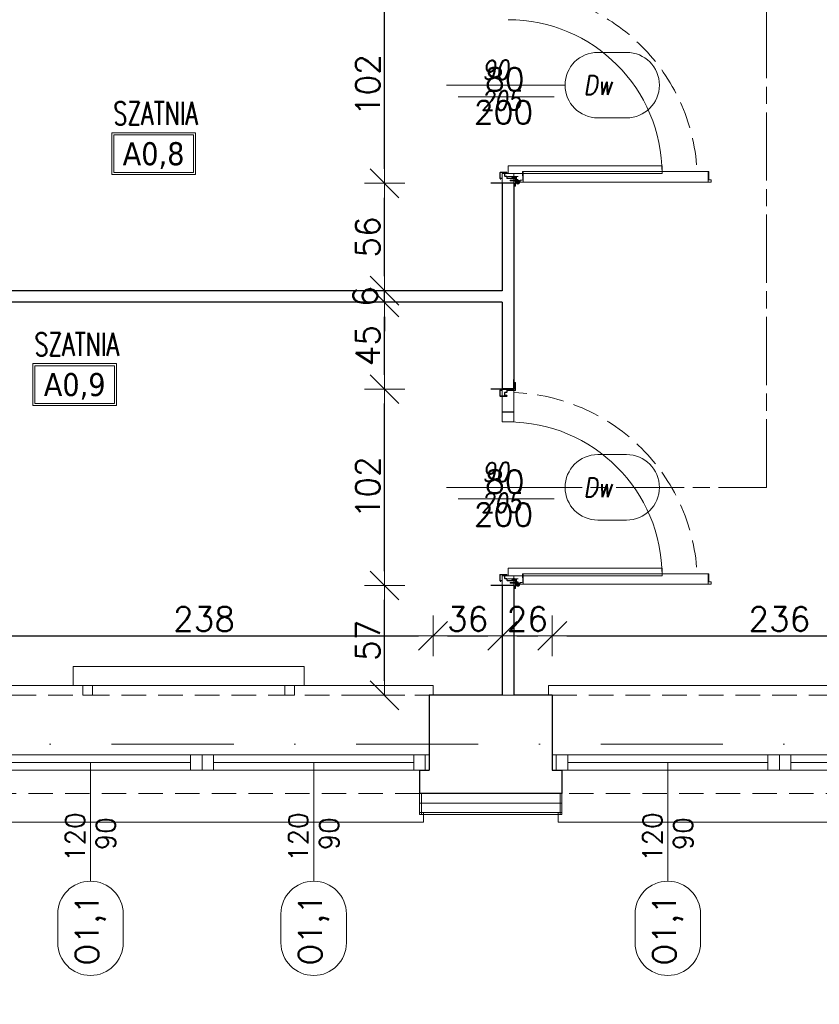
# Model space of a CAD drawing. Header units: millimetres. Extents: x 23192 to 177760, y -399809 to -79279.
# Tile 85 of 256: x 48973 to 49388, y -195735 to -195224. Entities that reach past the tile are written whole.
import ezdxf
from ezdxf.enums import TextEntityAlignment as Align

# ---------------------------------------------------------------- set-up
doc = ezdxf.new("R2010")
doc.units = ezdxf.units.MM
for name, pattern in [('CENTER', [0.6, 0.375, -0.075, 0.075, -0.075]), ('CHAIN', [0.3543, 0.2362, -0.0295, 0.0591, -0.0295]), ('DASHDOT', [25.4, 12.7, -6.35, 0, -6.35]), ('HIDDEN', [9.525, 6.35, -3.175]), ('Hidden Line', [391.222223, 282.222223, -109])]:
    doc.linetypes.add(name, pattern=pattern)
doc.layers.get('0').update_dxf_attribs({"lineweight": 0})
for name, color, linetype, lineweight in [('!! 0_ Istn-okna', 6, 'Continuous', 13), ('!! 0_ Istn-sciany', 3, 'Continuous', 30), ('!! 0_ Istn-widok', 1, 'Continuous', 15), ('!! 0_Istn-cienka', 4, 'Continuous', 9), ('!! 0_Opis_okna', 8, 'Continuous', 15), ('!! 0_Opis_pom', 9, 'Continuous', 13), ('!! 1_ tynk zewn  - nowy', 21, 'Continuous', 20), ('!! 1_droga ewakuacyjna', 3, 'CHAIN', 20), ('!! 1_PROJ Sciany', 2, 'Continuous', 40), ('!! 2_ remont Ocieplenie', 4, 'ZIGZAG', 5), ('!! 2_Drzwi - nowe remont', 33, 'Continuous', 9), ('!! 2_drzwi opis', 151, 'Continuous', 9), ('!! wymiary osi', 250, 'Continuous', 9), ('0-osie-liniA', 14, 'DASHDOT', 5), ('Dimension (ISO)', 7, 'Continuous', 25)]:
    doc.layers.add(name, color=color, linetype=linetype, lineweight=lineweight)
doc.layers.add('!! 0_Istn-grzejniki', color=7, linetype='Continuous', lineweight=0, plot=False)
doc.layers.add('!! 2_WYBURZENIA DO REMONTU', color=7, linetype='Continuous', lineweight=0, true_color=0x4d4d4d, plot=False)
doc.styles.add('50', font='ROMANS.shx', dxfattribs={"width": 0.8, "height": 10})
doc.styles.add('ARCHETYP', font='romans.shx', dxfattribs={"height": 15})
doc.styles.add('ARIAL', font='tahoma.ttf')
doc.styles.add('Note Text (ISO)', font='tahoma.ttf')
doc.styles.add('TXT', font='simplex.shx')
doc.linetypes.add('ZIGZAG', pattern='A,0.00254,-5.08,[131,ltypeshp.shx,S=5.08,R=0,X=-5.08,Y=0],-10.16,[131,ltypeshp.shx,S=5.08,R=180,X=5.08,Y=0],-5.08', length=20.32254)
doc.dimstyles.new('Default (ISO)', dxfattribs={"dimscale": 5, "dimtxt": 5, "dimasz": 5, "dimexe": 3.175, "dimexo": 0, "dimgap": 0.762, "dimtad": 1, "dimdec": 0, "dimrnd": 1e-08, "dimzin": 0, "dimtxsty": 'Note Text (ISO)', "dimcen": 0.09, "dimdle": 10, "dimclrd": 256, "dimclre": 256, "dimclrt": 256, "dimazin": 0, "dimtfac": 0.70104, "dimtmove": 0, "dimatfit": 3, "dimfxl": 1, "dimtolj": 1, "dimtzin": 0, "dimlwd": -1, "dimlwe": -1, "dimarcsym": 0})
doc.dimstyles.new('DIM50', dxfattribs={"dimscale": 5, "dimtxt": 2.5, "dimasz": 1.5, "dimexe": 0, "dimexo": 0, "dimgap": 0.5, "dimtad": 1, "dimdec": 4, "dimrnd": 0.5, "dimdsep": 46, "dimtxsty": 'TXT', "dimblk1": 'TICK1', "dimblk2": 'TICK1', "dimsah": 1, "dimcen": 0, "dimse1": 1, "dimse2": 1, "dimclrd": 1, "dimclre": 7, "dimclrt": 9, "dimadec": 0, "dimazin": 0, "dimtfac": 1, "dimtdec": 4, "dimtmove": 2, "dimatfit": 3, "dimldrblk": 'TICK1', "dimfxl": 1, "dimtolj": 1, "dimarcsym": 0})

# ---------------------------------------------------------------- blocks, each defined once
blk = doc.blocks.new('BLOK OSI')
at = {"layer": '0-osie-liniA', "ltscale": 5}
blk.add_lwpolyline([(48639.33021, -195663.0883), (55424.2848, -195663.0883)], dxfattribs=at)
blk = doc.blocks.new('zaw-dr-90-p')
at = {"color": 2, "linetype": 'CENTER', "ltscale": 0.2}
for p, q in [((12, 0), (-12, 0)), ((0, 12), (0, -12)), ((24.5, 24), (31, 24)), ((24.5, 19), (31, 19))]:
    blk.add_line(p, q, dxfattribs=at)
at = {"ltscale": 0.2}
for p, q in [((10, 12), (6.5, 12)), ((10, 0), (10, 6.5))]:
    blk.add_line(p, q, dxfattribs=at)
blk.add_lwpolyline([(0, 6.5), (23.5, 6.5, 0.414214), (28, 11), (28, 31), (24.5, 31), (24.5, 11, -0.414214), (23.5, 10), (0, 10, 4.561698), (7.6, 6.5), (4.9, 4.2)], format="xyb", dxfattribs=at)
blk.add_lwpolyline([(-0.2, -0.2), (-2.5, -0.2), (-2.5, 0.2), (-0.2, 0.2), (-0.2, 2.5), (0.2, 2.5), (0.2, 0.2), (2.8, 0.2), (2.8, -0.2), (0.2, -0.2), (0.2, -2.8), (-0.2, -2.8)], close=True)
blk.add_lwpolyline([(10, 10), (10, 39), (6.5, 39), (6.5, 10)], dxfattribs=at)
blk.add_circle((0, 0), 6.5, dxfattribs=at)
blk = doc.blocks.new('drzwi 90- sc 12')
for p, q in [((-13620.32, 20410.16), (-13620.32, 20313.77)), ((-13614.92, 20409.86), (-13620.32, 20409.86)), ((-13616.12, 20410.26), (-13620.22, 20410.26)), ((-13616.12, 20410.26), (-13620, 20410.26)), ((-13618.17, 20410.26), (-13616.22, 20410.26)), ((-13618.17, 20410.26), (-13616.22, 20410.26)), ((-13616.12, 20410.26), (-13616.12, 20411.46)), ((-13616.12, 20411.46), (-13615.02, 20411.46)), ((-13614.92, 20411.36), (-13614.92, 20313.77)), ((-13620.32, 20313.47), (-13620.32, 20317.97)), ((-13614.92, 20312.27), (-13614.92, 20317.97)), ((-13614.92, 20313.77), (-13620.32, 20313.77)), ((-13618.22, 20313.37), (-13620.22, 20313.37)), ((-13618.22, 20313.67), (-13618.22, 20313.37)), ((-13618.22, 20313.67), (-13616.42, 20313.67)), ((-13617.77, 20311.12), (-13617.77, 20305.72)), ((-13617.77, 20311.12), (-13617.77, 20305.72)), ((-13616.17, 20309.92), (-13617.37, 20309.92)), ((-13616.17, 20309.92), (-13616.17, 20311.02)), ((-13615.92, 20313.17), (-13615.92, 20312.17)), ((-13615.92, 20312.17), (-13615.02, 20312.17)), ((-13715.57, 20308.32), (-13715.57, 20308.56)), ((-13715.57, 20307.69), (-13715.57, 20308.56)), ((-13715.57, 20307.82), (-13715.57, 20308.56)), ((-13715.57, 20307.72), (-13715.37, 20307.72)), ((-13715.77, 20301.96), (-13716.27, 20301.96)), ((-13616.77, 20301.96), (-13616.27, 20301.96))]:
    blk.add_line(p, q)
for points in [[(-13665.27, 20284.96), (-13665.27, 20325.83)], [(-13615.57, 20309.64), (-13615.32, 20309.64), (-13615.32, 20309.82), (-13616.32, 20309.82), (-13616.32, 20309.64), (-13615.92, 20309.64)]]:
    blk.add_lwpolyline(points)
at = {"ltscale": 0.2}
for points in [[(-13715.57, 20307.51), (-13715.57, 20309.48, 0.414214), (-13715.91, 20309.82), (-13719.43, 20309.82, 0.414214), (-13719.77, 20309.48), (-13719.77, 20308.92), (-13719.59, 20308.92), (-13719.59, 20309.48, -0.414214), (-13719.43, 20309.64), (-13716.97, 20309.64)], [(-13615.92, 20309.64), (-13616.63, 20309.64, 0.414214), (-13616.79, 20309.48), (-13616.79, 20305.58, -0.414214), (-13617.13, 20305.24), (-13617.58, 20305.24, 0.414214), (-13617.74, 20305.08), (-13617.74, 20304.48, -0.414214), (-13618.08, 20304.14), (-13619.26, 20304.14, -0.414214), (-13619.6, 20304.48), (-13619.6, 20305.15, 1), (-13619.79, 20305.15), (-13619.79, 20301.96, 0.414214), (-13619.63, 20301.8), (-13617.11, 20301.8, 0.414214), (-13616.95, 20301.96), (-13616.95, 20302.52), (-13616.77, 20302.52), (-13616.77, 20301.96, -0.414214), (-13617.11, 20301.62), (-13619.63, 20301.62, -0.414214), (-13619.97, 20301.96), (-13619.97, 20305.15, -1), (-13619.42, 20305.15), (-13619.42, 20304.48, 0.414214), (-13619.26, 20304.32), (-13618.08, 20304.32, 0.414214), (-13617.92, 20304.48), (-13617.92, 20305.08, -0.414214), (-13617.58, 20305.42), (-13617.13, 20305.42, 0.414214), (-13616.97, 20305.58), (-13616.97, 20309.48, -0.414214), (-13616.63, 20309.82), (-13613.11, 20309.82, -0.414214), (-13612.77, 20309.48), (-13612.77, 20308.92), (-13612.95, 20308.92), (-13612.95, 20309.48, 0.414214), (-13613.11, 20309.64), (-13615.57, 20309.64)], [(-13716.97, 20309.64), (-13715.91, 20309.64, -0.414214), (-13715.75, 20309.48), (-13715.75, 20307.51)], [(-13715.75, 20307.76), (-13715.75, 20305.58, 0.414214), (-13715.41, 20305.24), (-13714.96, 20305.24, -0.414214), (-13714.8, 20305.08), (-13714.8, 20304.48, 0.414214), (-13714.46, 20304.14), (-13713.28, 20304.14, 0.414214), (-13712.94, 20304.48), (-13712.94, 20305.15, -1), (-13712.75, 20305.15), (-13712.75, 20301.96, -0.414214), (-13712.91, 20301.8), (-13715.43, 20301.8, -0.414214), (-13715.59, 20301.96), (-13715.59, 20302.52), (-13715.77, 20302.52), (-13715.77, 20301.96, 0.414214), (-13715.43, 20301.62), (-13712.91, 20301.62, 0.414214), (-13712.57, 20301.96), (-13712.57, 20305.15, 1), (-13713.12, 20305.15), (-13713.12, 20304.48, -0.414214), (-13713.28, 20304.32), (-13714.46, 20304.32, -0.414214), (-13714.62, 20304.48), (-13714.62, 20305.08, 0.414214), (-13714.96, 20305.42), (-13715.41, 20305.42, -0.414214), (-13715.57, 20305.58), (-13715.57, 20307.64)]]:
    blk.add_lwpolyline(points, format="xyb", dxfattribs=at)
at = {"lineweight": 30}
for points in [[(-13716.27, 20308.92), (-13721.27, 20308.92)], [(-13716.27, 20308.92), (-13716.27, 20296.92)], [(-13614.27, 20308.92), (-13609.27, 20308.92)], [(-13614.27, 20308.92), (-13614.27, 20296.92)]]:
    blk.add_lwpolyline(points, dxfattribs=at)
blk.add_lwpolyline([(-13616.79, 20308.82), (-13616.97, 20308.82), (-13616.97, 20307.42), (-13616.79, 20307.42)], close=True)
for centre, radius, start, end in [((-13620.22, 20410.16), 0.1, 90, 180), ((-13615.02, 20411.36), 0.1, 0, 90), ((-13620.22, 20313.47), 0.1, 180, 270), ((-13616.42, 20313.17), 0.5, 0, 90), ((-13616.27, 20311.02), 0.1, 0, 90), ((-13615.02, 20312.27), 0.1, 270, 0)]:
    blk.add_arc(centre, radius, start, end)
at = {"linetype": 'Hidden Line', "lineweight": 9, "ltscale": 0.05}
blk.add_arc((-13615.5, 20305.14), 99.12, 94.8005, 177.6944, dxfattribs=at)
at = {"xscale": 0.09999999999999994, "yscale": 0.09999999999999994, "zscale": 0.09999999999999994, "rotation": 180.0000000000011}
blk.add_blockref('zaw-dr-90-p', (-13614.92, 20310.92), dxfattribs=at)
blk = doc.blocks.new('1_ok-opis')
blk.add_line((0, 111.61), (0, 50))
for points in [[(-17, 128.61), (-17, 143.61)], [(17, 128.61), (17, 143.61)]]:
    blk.add_lwpolyline(points)
for centre, start, end in [((0, 143.61), 0, 180), ((0, 128.61), 180, 0)]:
    blk.add_arc(centre, 17, start, end)
at = {"style": 'ARCHETYP'}
for tag, height, rotation, p in [('NR', 12, 90, (0, 136.9)), ('NR', 12, 270, (0, 136.9)), ('SZEROKOŚĆ', 10, 90, (-8, 78.29)), ('WYSOKOŚĆ', 10, 270, (-8, 78.29)), ('WYSOKOŚĆ', 10, 90, (8, 78.29)), ('SZEROKOŚĆ', 10, 270, (8, 78.29))]:
    blk.add_attdef(tag, text='', height=height, rotation=rotation, dxfattribs=at).set_placement(p, align=Align.MIDDLE)
blk = doc.blocks.new('*D1419')
at = {"layer": 'DEFPOINTS', "color": 0, "transparency": 16777216}
for p in [(-689.8, 120.2), (510.2, 120.2), (510.2, 18.8)]:
    blk.add_point(p, dxfattribs=at)
at = {"layer": 'Dimension (ISO)', "transparency": 16777216}
for p, q in [((-689.8, 120.2), (-689.8, 2.9)), ((510.2, 120.2), (510.2, 2.9)), ((-664.8, 18.8), (485.2, 18.8))]:
    blk.add_line(p, q, dxfattribs=at)
for points in [[(-664.8, 22.9), (-664.8, 14.6), (-689.8, 18.8)], [(485.2, 22.9), (485.2, 14.6), (510.2, 18.8)]]:
    blk.add_solid(points, dxfattribs=at)
at = {"layer": 'Dimension (ISO)', "lineweight": 9, "transparency": 16777216, "insert": (-160.6, 48.6), "char_height": 25, "attachment_point": 1, "style": 'Note Text (ISO)'}
blk.add_mtext('\\A1;1200', dxfattribs=at)
blk = doc.blocks.new('TICK1')
at = {"color": 0}
for p, q in [((0, -1.4), (0, 1.4)), ((0, 0), (-1, 0))]:
    blk.add_line(p, q, dxfattribs=at)
at = {"color": 2}
blk.add_line((-1, -1), (1, 1), dxfattribs=at)
blk = doc.blocks.new('*D2289')
at = {"layer": '!! wymiary osi', "color": 1, "lineweight": -2, "transparency": 16777216}
blk.add_line((50097.21, -194587.79), (49231.21, -194587.79), dxfattribs=at)
at = {"layer": 'DEFPOINTS', "color": 0, "transparency": 16777216}
for p in [(49223.71, -194587.79), (50104.71, -194639.09), (49223.71, -195576.34)]:
    blk.add_point(p, dxfattribs=at)
at = {"layer": '!! wymiary osi', "color": 1, "lineweight": -2, "transparency": 16777216, "xscale": 7.5, "yscale": 7.5, "zscale": 7.5, "rotation": 180}
blk.add_blockref('TICK1', (49223.71, -194587.79), dxfattribs=at)
at = {"layer": '!! wymiary osi', "color": 1, "lineweight": -2, "transparency": 16777216, "xscale": 7.5, "yscale": 7.5, "zscale": 7.5}
blk.add_blockref('TICK1', (50104.71, -194587.79), dxfattribs=at)
at = {"layer": '!! wymiary osi', "color": 9, "transparency": 16777216, "insert": (49664.21, -194579.04), "char_height": 12.5, "attachment_point": 5, "style": 'TXT'}
blk.add_mtext('\\A1;881', dxfattribs=at)
blk = doc.blocks.new('*D2290')
at = {"layer": '!! wymiary osi', "color": 1, "lineweight": -2, "transparency": 16777216}
for p, q in [((49216.21, -194587.79), (49208.71, -194587.79)), ((49231.21, -194587.79), (49238.71, -194587.79))]:
    blk.add_line(p, q, dxfattribs=at)
at = {"layer": 'DEFPOINTS', "color": 0, "transparency": 16777216}
for p in [(49223.71, -194587.79), (49223.71, -195517.59), (49223.71, -195576.34)]:
    blk.add_point(p, dxfattribs=at)
at = {"layer": '!! wymiary osi', "color": 1, "lineweight": -2, "transparency": 16777216, "xscale": 7.5, "yscale": 7.5, "zscale": 7.5, "rotation": 180}
blk.add_blockref('TICK1', (49223.71, -194587.79), dxfattribs=at)
at = {"layer": '!! wymiary osi', "color": 1, "lineweight": -2, "transparency": 16777216, "xscale": 7.5, "yscale": 7.5, "zscale": 7.5}
blk.add_blockref('TICK1', (49223.71, -194587.79), dxfattribs=at)
at = {"layer": '!! wymiary osi', "color": 9, "transparency": 16777216, "insert": (49223.71, -194577.79), "char_height": 12.5, "attachment_point": 5, "style": 'TXT'}
blk.add_mtext('\\A1;0', dxfattribs=at)
blk = doc.blocks.new('*D2291')
at = {"layer": '!! wymiary osi', "color": 1, "lineweight": -2, "transparency": 16777216}
blk.add_line((49162.53, -195567.09), (49162.53, -195525.09), dxfattribs=at)
at = {"layer": 'DEFPOINTS', "color": 0, "transparency": 16777216}
for p in [(49162.53, -195517.59), (49223.71, -195517.59), (49223.71, -195574.59)]:
    blk.add_point(p, dxfattribs=at)
at = {"layer": '!! wymiary osi', "color": 1, "lineweight": -2, "transparency": 16777216, "xscale": 7.5, "yscale": 7.5, "zscale": 7.5}
for p, rotation in [((49162.53, -195517.59), 90), ((49162.53, -195574.59), 270)]:
    blk.add_blockref('TICK1', p, dxfattribs=dict(at, rotation=rotation))
at = {"layer": '!! wymiary osi', "color": 9, "transparency": 16777216, "insert": (49153.78, -195546.09), "char_height": 12.5, "attachment_point": 5, "rotation": 90, "style": 'TXT'}
blk.add_mtext('\\A1;57', dxfattribs=at)
blk = doc.blocks.new('*D2292')
at = {"layer": '!! wymiary osi', "color": 1, "lineweight": -2, "transparency": 16777216}
blk.add_line((49162.53, -195510.09), (49162.53, -195423.09), dxfattribs=at)
at = {"layer": 'DEFPOINTS', "color": 0, "transparency": 16777216}
for p in [(49162.53, -195415.59), (49223.71, -195415.59), (49223.71, -195517.59)]:
    blk.add_point(p, dxfattribs=at)
at = {"layer": '!! wymiary osi', "color": 1, "lineweight": -2, "transparency": 16777216, "xscale": 7.5, "yscale": 7.5, "zscale": 7.5}
for p, rotation in [((49162.53, -195415.59), 90), ((49162.53, -195517.59), 270)]:
    blk.add_blockref('TICK1', p, dxfattribs=dict(at, rotation=rotation))
at = {"layer": '!! wymiary osi', "color": 9, "transparency": 16777216, "insert": (49153.78, -195466.59), "char_height": 12.5, "attachment_point": 5, "rotation": 90, "style": 'TXT'}
blk.add_mtext('\\A1;102', dxfattribs=at)
blk = doc.blocks.new('*D2293')
at = {"layer": '!! wymiary osi', "color": 1, "lineweight": -2, "transparency": 16777216}
blk.add_line((49162.53, -195408.09), (49162.53, -195377.92), dxfattribs=at)
at = {"layer": 'DEFPOINTS', "color": 0, "transparency": 16777216}
for p in [(49162.53, -195370.42), (49223.71, -195370.42), (49223.71, -195415.59)]:
    blk.add_point(p, dxfattribs=at)
at = {"layer": '!! wymiary osi', "color": 1, "lineweight": -2, "transparency": 16777216, "xscale": 7.5, "yscale": 7.5, "zscale": 7.5}
for p, rotation in [((49162.53, -195370.42), 90), ((49162.53, -195415.59), 270)]:
    blk.add_blockref('TICK1', p, dxfattribs=dict(at, rotation=rotation))
at = {"layer": '!! wymiary osi', "color": 9, "transparency": 16777216, "insert": (49153.78, -195393), "char_height": 12.5, "attachment_point": 5, "rotation": 90, "style": 'TXT'}
blk.add_mtext('\\A1;45', dxfattribs=at)
blk = doc.blocks.new('*D2294')
at = {"layer": '!! wymiary osi', "color": 1, "lineweight": -2, "transparency": 16777216}
for p, q in [((49162.53, -195356.92), (49162.53, -195349.42)), ((49162.53, -195370.42), (49162.53, -195364.42)), ((49162.53, -195377.92), (49162.53, -195385.42))]:
    blk.add_line(p, q, dxfattribs=at)
at = {"layer": 'DEFPOINTS', "color": 0, "transparency": 16777216}
for p in [(49162.53, -195364.42), (49223.71, -195364.42), (49223.71, -195370.42)]:
    blk.add_point(p, dxfattribs=at)
at = {"layer": '!! wymiary osi', "color": 1, "lineweight": -2, "transparency": 16777216, "xscale": 7.5, "yscale": 7.5, "zscale": 7.5}
for p, rotation in [((49162.53, -195364.42), 270), ((49162.53, -195370.42), 90)]:
    blk.add_blockref('TICK1', p, dxfattribs=dict(at, rotation=rotation))
at = {"layer": '!! wymiary osi', "color": 9, "transparency": 16777216, "insert": (49152.53, -195367.42), "char_height": 12.5, "attachment_point": 5, "rotation": 90, "style": 'TXT'}
blk.add_mtext('\\A1;6', dxfattribs=at)
blk = doc.blocks.new('*D2295')
at = {"layer": '!! wymiary osi', "color": 1, "lineweight": -2, "transparency": 16777216}
blk.add_line((49162.53, -195356.92), (49162.53, -195316.09), dxfattribs=at)
at = {"layer": 'DEFPOINTS', "color": 0, "transparency": 16777216}
for p in [(49162.53, -195308.59), (49223.71, -195308.59), (49223.71, -195364.42)]:
    blk.add_point(p, dxfattribs=at)
at = {"layer": '!! wymiary osi', "color": 1, "lineweight": -2, "transparency": 16777216, "xscale": 7.5, "yscale": 7.5, "zscale": 7.5}
for p, rotation in [((49162.53, -195308.59), 90), ((49162.53, -195364.42), 270)]:
    blk.add_blockref('TICK1', p, dxfattribs=dict(at, rotation=rotation))
at = {"layer": '!! wymiary osi', "color": 9, "transparency": 16777216, "insert": (49153.78, -195336.5), "char_height": 12.5, "attachment_point": 5, "rotation": 90, "style": 'TXT'}
blk.add_mtext('\\A1;56', dxfattribs=at)
blk = doc.blocks.new('*D2296')
at = {"layer": '!! wymiary osi', "color": 1, "lineweight": -2, "transparency": 16777216}
blk.add_line((49162.53, -195301.09), (49162.53, -195214.09), dxfattribs=at)
at = {"layer": 'DEFPOINTS', "color": 0, "transparency": 16777216}
for p in [(49162.53, -195206.59), (49223.71, -195206.59), (49223.71, -195308.59)]:
    blk.add_point(p, dxfattribs=at)
at = {"layer": '!! wymiary osi', "color": 1, "lineweight": -2, "transparency": 16777216, "xscale": 7.5, "yscale": 7.5, "zscale": 7.5}
for p, rotation in [((49162.53, -195206.59), 90), ((49162.53, -195308.59), 270)]:
    blk.add_blockref('TICK1', p, dxfattribs=dict(at, rotation=rotation))
at = {"layer": '!! wymiary osi', "color": 9, "transparency": 16777216, "insert": (49153.78, -195257.59), "char_height": 12.5, "attachment_point": 5, "rotation": 90, "style": 'TXT'}
blk.add_mtext('\\A1;102', dxfattribs=at)
blk = doc.blocks.new('*D2307')
at = {"layer": '!! wymiary osi', "color": 1, "lineweight": -2, "transparency": 16777216}
blk.add_line((48888.21, -195854.74), (51948.21, -195854.74), dxfattribs=at)
at = {"layer": 'DEFPOINTS', "color": 0, "transparency": 16777216}
for p in [(48880.71, -195636.59), (51955.71, -195636.59), (51955.71, -195854.74)]:
    blk.add_point(p, dxfattribs=at)
at = {"layer": '!! wymiary osi', "color": 1, "lineweight": -2, "transparency": 16777216, "xscale": 7.5, "yscale": 7.5, "zscale": 7.5, "rotation": 180}
blk.add_blockref('TICK1', (48880.71, -195854.74), dxfattribs=at)
at = {"layer": '!! wymiary osi', "color": 1, "lineweight": -2, "transparency": 16777216, "xscale": 7.5, "yscale": 7.5, "zscale": 7.5}
blk.add_blockref('TICK1', (51955.71, -195854.74), dxfattribs=at)
at = {"layer": '!! wymiary osi', "color": 9, "transparency": 16777216, "insert": (50418.21, -195845.99), "char_height": 12.5, "attachment_point": 5, "style": 'TXT'}
blk.add_mtext('\\A1;3075', dxfattribs=at)
blk = doc.blocks.new('*D2310')
at = {"layer": '!! wymiary osi', "color": 1, "lineweight": -2, "transparency": 16777216}
blk.add_line((48957.21, -195543.73), (49180.21, -195543.73), dxfattribs=at)
at = {"layer": 'DEFPOINTS', "color": 0, "transparency": 16777216}
for p in [(48949.71, -195298.71), (49187.71, -195298.71), (49187.71, -195543.73)]:
    blk.add_point(p, dxfattribs=at)
at = {"layer": '!! wymiary osi', "color": 1, "lineweight": -2, "transparency": 16777216, "xscale": 7.5, "yscale": 7.5, "zscale": 7.5, "rotation": 180}
blk.add_blockref('TICK1', (48949.71, -195543.73), dxfattribs=at)
at = {"layer": '!! wymiary osi', "color": 1, "lineweight": -2, "transparency": 16777216, "xscale": 7.5, "yscale": 7.5, "zscale": 7.5}
blk.add_blockref('TICK1', (49187.71, -195543.73), dxfattribs=at)
at = {"layer": '!! wymiary osi', "color": 9, "transparency": 16777216, "insert": (49068.71, -195534.98), "char_height": 12.5, "attachment_point": 5, "style": 'TXT'}
blk.add_mtext('\\A1;238', dxfattribs=at)
blk = doc.blocks.new('*D2311')
at = {"layer": '!! wymiary osi', "color": 1, "lineweight": -2, "transparency": 16777216}
blk.add_line((49195.21, -195543.73), (49216.21, -195543.73), dxfattribs=at)
at = {"layer": 'DEFPOINTS', "color": 0, "transparency": 16777216}
for p in [(49187.71, -195298.71), (49223.71, -195298.71), (49223.71, -195543.73)]:
    blk.add_point(p, dxfattribs=at)
at = {"layer": '!! wymiary osi', "color": 1, "lineweight": -2, "transparency": 16777216, "xscale": 7.5, "yscale": 7.5, "zscale": 7.5, "rotation": 180}
blk.add_blockref('TICK1', (49187.71, -195543.73), dxfattribs=at)
at = {"layer": '!! wymiary osi', "color": 1, "lineweight": -2, "transparency": 16777216, "xscale": 7.5, "yscale": 7.5, "zscale": 7.5}
blk.add_blockref('TICK1', (49223.71, -195543.73), dxfattribs=at)
at = {"layer": '!! wymiary osi', "color": 9, "transparency": 16777216, "insert": (49205.71, -195534.98), "char_height": 12.5, "attachment_point": 5, "style": 'TXT'}
blk.add_mtext('\\A1;36', dxfattribs=at)
blk = doc.blocks.new('*D2313')
at = {"layer": '!! wymiary osi', "color": 1, "lineweight": -2, "transparency": 16777216}
blk.add_line((48950.21, -195825.86), (49216.21, -195825.86), dxfattribs=at)
at = {"layer": 'DEFPOINTS', "color": 0, "transparency": 16777216}
for p in [(48942.71, -195574.59), (49223.71, -195574.59), (49223.71, -195825.86)]:
    blk.add_point(p, dxfattribs=at)
at = {"layer": '!! wymiary osi', "color": 1, "lineweight": -2, "transparency": 16777216, "xscale": 7.5, "yscale": 7.5, "zscale": 7.5, "rotation": 180}
blk.add_blockref('TICK1', (48942.71, -195825.86), dxfattribs=at)
at = {"layer": '!! wymiary osi', "color": 1, "lineweight": -2, "transparency": 16777216, "xscale": 7.5, "yscale": 7.5, "zscale": 7.5}
blk.add_blockref('TICK1', (49223.71, -195825.86), dxfattribs=at)
at = {"layer": '!! wymiary osi', "color": 9, "transparency": 16777216, "insert": (49083.21, -195817.11), "char_height": 12.5, "attachment_point": 5, "style": 'TXT'}
blk.add_mtext('\\A1;281', dxfattribs=at)
blk = doc.blocks.new('*D2314')
at = {"layer": '!! wymiary osi', "color": 1, "lineweight": -2, "transparency": 16777216}
for p, q in [((49216.21, -195825.86), (49208.71, -195825.86)), ((49223.71, -195825.86), (49229.71, -195825.86)), ((49237.21, -195825.86), (49244.71, -195825.86))]:
    blk.add_line(p, q, dxfattribs=at)
at = {"layer": 'DEFPOINTS', "color": 0, "transparency": 16777216}
for p in [(49223.71, -195574.59), (49229.71, -195574.59), (49229.71, -195825.86)]:
    blk.add_point(p, dxfattribs=at)
at = {"layer": '!! wymiary osi', "color": 1, "lineweight": -2, "transparency": 16777216, "xscale": 7.5, "yscale": 7.5, "zscale": 7.5}
blk.add_blockref('TICK1', (49223.71, -195825.86), dxfattribs=at)
at = {"layer": '!! wymiary osi', "color": 1, "lineweight": -2, "transparency": 16777216, "xscale": 7.5, "yscale": 7.5, "zscale": 7.5, "rotation": 180}
blk.add_blockref('TICK1', (49229.71, -195825.86), dxfattribs=at)
at = {"layer": '!! wymiary osi', "color": 9, "transparency": 16777216, "insert": (49226.71, -195848.36), "char_height": 12.5, "attachment_point": 5, "style": 'TXT'}
blk.add_mtext('\\A1;6', dxfattribs=at)
blk = doc.blocks.new('*D2315')
at = {"layer": '!! wymiary osi', "color": 1, "lineweight": -2, "transparency": 16777216}
blk.add_line((49237.21, -195825.86), (49498.21, -195825.86), dxfattribs=at)
at = {"layer": 'DEFPOINTS', "color": 0, "transparency": 16777216}
for p in [(49229.71, -195574.59), (49505.71, -195575.09), (49505.71, -195825.86)]:
    blk.add_point(p, dxfattribs=at)
at = {"layer": '!! wymiary osi', "color": 1, "lineweight": -2, "transparency": 16777216, "xscale": 7.5, "yscale": 7.5, "zscale": 7.5, "rotation": 180}
blk.add_blockref('TICK1', (49229.71, -195825.86), dxfattribs=at)
at = {"layer": '!! wymiary osi', "color": 1, "lineweight": -2, "transparency": 16777216, "xscale": 7.5, "yscale": 7.5, "zscale": 7.5}
blk.add_blockref('TICK1', (49505.71, -195825.86), dxfattribs=at)
at = {"layer": '!! wymiary osi', "color": 9, "transparency": 16777216, "insert": (49367.71, -195817.11), "char_height": 12.5, "attachment_point": 5, "style": 'TXT'}
blk.add_mtext('\\A1;276', dxfattribs=at)
blk = doc.blocks.new('*D2349')
at = {"layer": '!! wymiary osi', "color": 1, "lineweight": -2, "transparency": 16777216}
blk.add_line((49231.21, -195543.73), (49242.21, -195543.73), dxfattribs=at)
at = {"layer": 'DEFPOINTS', "color": 0, "transparency": 16777216}
for p in [(49223.71, -195298.71), (49249.71, -195543.73), (49249.71, -195604.59)]:
    blk.add_point(p, dxfattribs=at)
at = {"layer": '!! wymiary osi', "color": 1, "lineweight": -2, "transparency": 16777216, "xscale": 7.5, "yscale": 7.5, "zscale": 7.5, "rotation": 180}
blk.add_blockref('TICK1', (49223.71, -195543.73), dxfattribs=at)
at = {"layer": '!! wymiary osi', "color": 1, "lineweight": -2, "transparency": 16777216, "xscale": 7.5, "yscale": 7.5, "zscale": 7.5}
blk.add_blockref('TICK1', (49249.71, -195543.73), dxfattribs=at)
at = {"layer": '!! wymiary osi', "color": 9, "transparency": 16777216, "insert": (49236.71, -195534.98), "char_height": 12.5, "attachment_point": 5, "style": 'TXT'}
blk.add_mtext('\\A1;26', dxfattribs=at)
blk = doc.blocks.new('*D2350')
at = {"layer": '!! wymiary osi', "color": 1, "lineweight": -2, "transparency": 16777216}
blk.add_line((49257.21, -195543.73), (49478.21, -195543.73), dxfattribs=at)
at = {"layer": 'DEFPOINTS', "color": 0, "transparency": 16777216}
for p in [(49485.71, -195543.73), (49249.71, -195604.59), (49485.71, -195604.59)]:
    blk.add_point(p, dxfattribs=at)
at = {"layer": '!! wymiary osi', "color": 1, "lineweight": -2, "transparency": 16777216, "xscale": 7.5, "yscale": 7.5, "zscale": 7.5, "rotation": 180}
blk.add_blockref('TICK1', (49249.71, -195543.73), dxfattribs=at)
at = {"layer": '!! wymiary osi', "color": 1, "lineweight": -2, "transparency": 16777216, "xscale": 7.5, "yscale": 7.5, "zscale": 7.5}
blk.add_blockref('TICK1', (49485.71, -195543.73), dxfattribs=at)
at = {"layer": '!! wymiary osi', "color": 9, "transparency": 16777216, "insert": (49367.71, -195534.98), "char_height": 12.5, "attachment_point": 5, "style": 'TXT'}
blk.add_mtext('\\A1;236', dxfattribs=at)
blk = doc.blocks.new('A$C11ef928a')
at = {"layer": 'Dimension (ISO)', "lineweight": 9}
dim = blk.add_linear_dim(base=(510.2, 18.8), p1=(-689.8, 120.2), p2=(510.2, 120.2), angle=180, dimstyle='Default (ISO)', override={"dimdec": 0, "dimlfac": 1, "dimtp": 0, "dimtm": 0, "dimtdec": 2, "dimtofl": 0, "dimatfit": 1}, dxfattribs=at)
dim.commit()
dim.dimension.update_dxf_attribs({"geometry": '*D1419', "text_midpoint": (-125.7, 18.8), "dimtype": 128})

msp = doc.modelspace()

# ---------------------------------------------------------------- linework, layer by layer
at = {"layer": '!! 0_ Istn-okna'}
for points in [[(48949.71142, -195605.5883), (49185.71142, -195605.5883)], [(49249.71142, -195605.5883), (49485.71142, -195605.5883)], [(48949.71142, -195613.5883), (49185.71142, -195613.5883)], [(48957.71142, -195609.5883), (49061.71142, -195609.5883)], [(49073.71142, -195609.5883), (49177.71142, -195609.5883)], [(49249.71142, -195613.5883), (49485.71142, -195613.5883)], [(49257.71142, -195609.5883), (49361.71142, -195609.5883)], [(49373.71142, -195609.5883), (49477.71142, -195609.5883)]]:
    msp.add_lwpolyline(points, dxfattribs=at)
for points in [[(49061.71142, -195613.5883), (49067.71142, -195613.5883), (49067.71142, -195605.5883), (49061.71142, -195605.5883)], [(49067.71142, -195613.5883), (49073.71142, -195613.5883), (49073.71142, -195605.5883), (49067.71142, -195605.5883)], [(49177.71142, -195613.5883), (49183.71142, -195613.5883), (49183.71142, -195605.5883), (49177.71142, -195605.5883)], [(49251.71142, -195613.5883), (49257.71142, -195613.5883), (49257.71142, -195605.5883), (49251.71142, -195605.5883)], [(49361.71142, -195613.5883), (49367.71142, -195613.5883), (49367.71142, -195605.5883), (49361.71142, -195605.5883)], [(49367.71142, -195613.5883), (49373.71142, -195613.5883), (49373.71142, -195605.5883), (49367.71142, -195605.5883)]]:
    msp.add_lwpolyline(points, close=True, dxfattribs=at)
at = {"layer": '!! 0_ Istn-sciany'}
for points in [[(49223.71142, -195308.5883), (49223.71142, -195364.42164)], [(49229.71142, -195308.5883), (49223.71142, -195308.5883)], [(49229.71142, -195308.5883), (49229.71142, -195415.58822)], [(49223.71142, -195364.42164), (48942.71142, -195364.42164)], [(49223.71142, -195370.42164), (48942.71142, -195370.42164)], [(49223.71142, -195370.42164), (49223.71142, -195415.58822)], [(49229.71142, -195427.5883), (49223.71142, -195427.5883)], [(49223.71142, -195517.5883), (49223.71142, -195574.5883)], [(49229.71142, -195517.5883), (49223.71142, -195517.5883)], [(49229.71142, -195517.5883), (49229.71142, -195574.5883)], [(49223.71142, -195574.5883), (49185.71142, -195574.5883)], [(49185.71142, -195574.5883), (49185.71142, -195613.5883)], [(49249.71142, -195574.5883), (49229.71142, -195574.5883)], [(49249.71142, -195574.5883), (49249.71142, -195613.5883)], [(49180.71142, -195613.5883), (49185.71142, -195613.5883)], [(49180.71142, -195613.5883), (49180.71142, -195625.5883)], [(49249.71142, -195613.5883), (49254.71142, -195613.5883)], [(49254.71142, -195613.5883), (49254.71142, -195625.5883)], [(49254.71142, -195625.5883), (49180.71142, -195625.5883)]]:
    msp.add_lwpolyline(points, dxfattribs=at)
at = {"layer": '!! 0_ Istn-widok'}
for points in [[(48947.71142, -195569.5883), (49187.71142, -195569.5883)], [(49187.71142, -195574.5883), (49187.71142, -195569.5883)], [(49247.71142, -195569.5883), (49487.71142, -195569.5883)], [(49247.71142, -195574.5883), (49247.71142, -195569.5883)], [(49223.71142, -195574.5883), (49229.71142, -195574.5883)], [(49182.71142, -195635.5883), (49182.71142, -195640.5883)], [(49252.71142, -195635.5883), (49252.71142, -195640.5883)], [(49182.71142, -195640.5883), (48952.71142, -195640.5883)], [(49482.71142, -195640.5883), (49252.71142, -195640.5883)]]:
    msp.add_lwpolyline(points, dxfattribs=at)
at = {"layer": '!! 0_Istn-cienka', "linetype": 'HIDDEN', "ltscale": 2}
for points in [[(48949.71142, -195574.5883), (49185.71142, -195574.5883)], [(49249.71142, -195574.5883), (49485.71142, -195574.5883)], [(49180.71142, -195625.5883), (48954.71142, -195625.5883)], [(49480.71142, -195625.5883), (49254.71142, -195625.5883)]]:
    msp.add_lwpolyline(points, dxfattribs=at)
at = {"layer": '!! 0_Istn-grzejniki'}
msp.add_lwpolyline([(49005.71142, -195574.5883), (49005.71142, -195569.5883), (49000.71142, -195569.5883), (49000.71142, -195559.5883), (49120.71142, -195559.5883), (49120.71142, -195569.5883), (49115.71142, -195569.5883), (49115.71142, -195574.5883), (49110.71142, -195574.5883), (49110.71142, -195569.5883), (49010.71142, -195569.5883), (49010.71142, -195574.5883)], close=True, dxfattribs=at)
at = {"layer": '!! 0_Opis_pom', "ltscale": 0.7}
for points in [[(49020.74308, -195304.09363), (49064.26308, -195304.09363), (49064.26308, -195282.33363), (49020.74308, -195282.33363)], [(49021.83108, -195303.00563), (49063.17508, -195303.00563), (49063.17508, -195283.42163), (49021.83108, -195283.42163)], [(48979.74444, -195424.03723), (49023.26444, -195424.03723), (49023.26444, -195402.27723), (48979.74444, -195402.27723)], [(48980.83244, -195422.94923), (49022.17644, -195422.94923), (49022.17644, -195403.36523), (48980.83244, -195403.36523)]]:
    msp.add_lwpolyline(points, close=True, dxfattribs=at)
at = {"layer": '!! 1_ tynk zewn  - nowy'}
for points in [[(49180.71142, -195625.5883), (49180.71142, -195636.5883)], [(49181.71142, -195625.5883), (49181.71142, -195636.5883)], [(49253.71142, -195625.5883), (49253.71142, -195636.5883)], [(49254.71142, -195625.5883), (49254.71142, -195636.5883)], [(49254.71142, -195635.5883), (49180.71142, -195635.5883)], [(49254.71142, -195636.5883), (49180.71142, -195636.5883)]]:
    msp.add_lwpolyline(points, dxfattribs=at)
at = {"layer": '!! 1_droga ewakuacyjna', "ltscale": 150}
msp.add_lwpolyline([(49229.71142, -195466.58826), (49361.06958, -195466.58826), (49361.06958, -194786.15583), (50002.38268, -194786.15583), (50002.38268, -194926.5883)], dxfattribs=at)
at = {"layer": '!! 1_PROJ Sciany'}
msp.add_lwpolyline([(49229.71142, -195415.58822), (49223.71142, -195415.58822)], dxfattribs=at)
at = {"layer": '!! 2_ remont Ocieplenie', "linetype": 'ZIGZAG', "ltscale": 0.75}
msp.add_lwpolyline([(49254.71142, -195630.5883), (49180.71142, -195630.5883)], dxfattribs=at)
at = {"layer": '!! 2_WYBURZENIA DO REMONTU'}
for points in [[(49250.71142, -195263.5883), (49200.71142, -195263.5883)], [(49223.71142, -195415.95358), (49223.71142, -195427.5883)], [(49229.71142, -195415.84501), (49229.71142, -195427.5883)], [(49250.71142, -195472.5883), (49200.71142, -195472.5883)]]:
    msp.add_lwpolyline(points, dxfattribs=at)
for points in [[(49306.71142, -195299.5883), (49226.71142, -195299.5883), (49226.71142, -195303.5883), (49306.71142, -195303.5883)], [(49229.71142, -195303.5883), (49229.71142, -195308.5883), (49223.71142, -195308.5883), (49223.71142, -195303.5883)], [(49229.71142, -195432.5883), (49229.71142, -195427.5883), (49223.71142, -195427.5883), (49223.71142, -195432.5883)], [(49306.71142, -195508.5883), (49226.71142, -195508.5883), (49226.71142, -195512.5883), (49306.71142, -195512.5883)], [(49229.71142, -195512.5883), (49229.71142, -195517.5883), (49223.71142, -195517.5883), (49223.71142, -195512.5883)]]:
    msp.add_lwpolyline(points, close=True, dxfattribs=at)
for centre in [(49226.71142, -195303.5883), (49226.71142, -195512.5883)]:
    msp.add_arc(centre, 80, 360, 90, dxfattribs=at)

# ---------------------------------------------------------------- block references
at = {"layer": '!! 0_Opis_okna'}
ref = msp.add_blockref('1_ok-opis', (49009.71142, -195559.5883), dxfattribs=dict(at, rotation=180))
ref.add_attrib('SZEROKOŚĆ', '120', dxfattribs={"layer": '0', "height": 10, "rotation": 90, "style": 'ARCHETYP'}).set_placement((49001.71142, -195648.30871), align=Align.MIDDLE)
ref.add_attrib('WYSOKOŚĆ', '90', dxfattribs={"layer": '0', "height": 10, "rotation": 90, "style": 'ARCHETYP'}).set_placement((49017.71142, -195646.53526), align=Align.MIDDLE)
ref.add_attrib('NR', 'O1,1', dxfattribs={"layer": '0', "height": 12, "rotation": 90, "style": 'ARCHETYP'}).set_placement((49009.71142, -195696.48975), align=Align.MIDDLE)
ref = msp.add_blockref('1_ok-opis', (49125.71142, -195559.5883), dxfattribs=dict(at, rotation=180))
ref.add_attrib('SZEROKOŚĆ', '120', dxfattribs={"layer": '0', "height": 10, "rotation": 90, "style": 'ARCHETYP'}).set_placement((49117.71142, -195648.30871), align=Align.MIDDLE)
ref.add_attrib('WYSOKOŚĆ', '90', dxfattribs={"layer": '0', "height": 10, "rotation": 90, "style": 'ARCHETYP'}).set_placement((49133.71142, -195646.53526), align=Align.MIDDLE)
ref.add_attrib('NR', 'O1,1', dxfattribs={"layer": '0', "height": 12, "rotation": 90, "style": 'ARCHETYP'}).set_placement((49125.71142, -195696.48975), align=Align.MIDDLE)
ref = msp.add_blockref('1_ok-opis', (49309.71142, -195559.5883), dxfattribs=dict(at, rotation=180))
ref.add_attrib('SZEROKOŚĆ', '120', dxfattribs={"layer": '0', "height": 10, "rotation": 90, "style": 'ARCHETYP'}).set_placement((49301.71142, -195648.30871), align=Align.MIDDLE)
ref.add_attrib('WYSOKOŚĆ', '90', dxfattribs={"layer": '0', "height": 10, "rotation": 90, "style": 'ARCHETYP'}).set_placement((49317.71142, -195646.53526), align=Align.MIDDLE)
ref.add_attrib('NR', 'O1,1', dxfattribs={"layer": '0', "height": 12, "rotation": 90, "style": 'ARCHETYP'}).set_placement((49309.71142, -195696.48975), align=Align.MIDDLE)
at = {"layer": '!! 2_Drzwi - nowe remont', "rotation": 270}
for p in [(28920.78708, -208922.85793), (28920.78709, -209131.85793)]:
    msp.add_blockref('drzwi 90- sc 12', p, dxfattribs=at)
at = {"layer": '!! 2_drzwi opis'}
ref = msp.add_blockref('1_ok-opis', (49144.71971, -195257.58826), dxfattribs=dict(at, xscale=-1, rotation=269.9999963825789))
ref.add_attrib('WYSOKOŚĆ', '90 ', dxfattribs={"layer": '0', "height": 10, "rotation": 359.9999964, "style": '50', "oblique": 10, "width": 0.8}).set_placement((49223.01056, -195249.58826), align=Align.MIDDLE)
ref.add_attrib('SZEROKOŚĆ', '205', dxfattribs={"layer": '0', "height": 10, "rotation": 359.9999964, "style": '50', "oblique": 10, "width": 0.8}).set_placement((49223.01056, -195265.58826), align=Align.MIDDLE)
ref.add_attrib('NR', 'Dw', dxfattribs={"layer": '0', "height": 10, "rotation": 359.9999964, "style": '50', "oblique": 10, "width": 0.8}).set_placement((49273.33095, -195257.58827), align=Align.MIDDLE)
ref = msp.add_blockref('1_ok-opis', (49144.71971, -195466.58826), dxfattribs=dict(at, xscale=-1, rotation=269.9999963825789))
ref.add_attrib('WYSOKOŚĆ', '90 ', dxfattribs={"layer": '0', "height": 10, "rotation": 359.9999964, "style": '50', "oblique": 10, "width": 0.8}).set_placement((49223.01056, -195458.58826), align=Align.MIDDLE)
ref.add_attrib('SZEROKOŚĆ', '205', dxfattribs={"layer": '0', "height": 10, "rotation": 359.9999964, "style": '50', "oblique": 10, "width": 0.8}).set_placement((49223.01056, -195474.58826), align=Align.MIDDLE)
ref.add_attrib('NR', 'Dw', dxfattribs={"layer": '0', "height": 10, "rotation": 359.9999964, "style": '50', "oblique": 10, "width": 0.8}).set_placement((49273.33095, -195466.58827), align=Align.MIDDLE)
at = {"layer": '!! wymiary osi'}
msp.add_blockref('BLOK OSI', (0, 63), dxfattribs=at)
at = {"xscale": -0.1, "yscale": 0.1, "zscale": 0.1, "rotation": 90}
msp.add_blockref('A$C11ef928a', (82225.12684, -195364.3052), dxfattribs=at)

# ---------------------------------------------------------------- texts
at = {"layer": '!! 0_Opis_pom', "ltscale": 0.7, "style": 'TXT', "width": 0.7}
for p in [(49043.61821, -195278.28732), (49002.61957, -195398.23091)]:
    msp.add_text('SZATNIA', height=12, dxfattribs=at).set_placement(p, align=Align.CENTER)
at = {"layer": '!! 0_Opis_pom', "ltscale": 0.7, "style": 'ARIAL'}
for tag, p in [('A0,8', (49042.50308, -195293.21363)), ('A0,9', (49001.50444, -195413.15723))]:
    msp.add_attdef(tag, text='', height=11.968, dxfattribs=at).set_placement(p, align=Align.MIDDLE_CENTER)
at = {"layer": '!! 2_WYBURZENIA DO REMONTU', "style": 'ARCHETYP'}
for s, p in [('80', (49214.68862, -195260.5883)), ('200', (49208.90735, -195277.73544)), ('80', (49214.68862, -195469.5883)), ('200', (49208.90735, -195486.73544))]:
    msp.add_text(s, height=12, rotation=360, dxfattribs=at).set_placement(p)

# ---------------------------------------------------------------- dimensions: what is measured, and where the dimension line sits
at = {"layer": '!! wymiary osi'}
for base, p1, p2, picture, middle in [((49223.7114244, -194587.7887195), (49223.7114245, -195576.338872), (49223.7114244, -195517.5883028), '*D2290', (49223.7114245, -194577.7887195)), ((49223.71142, -194587.78872), (50104.71142, -194639.0883), (49223.71142, -195576.33887), '*D2289', (49664.21142, -194579.03872)), ((49187.71142, -195543.72628), (48949.71142, -195298.7095), (49187.71142, -195298.7095), '*D2310', (49068.71142, -195534.97628)), ((49223.71142, -195543.72628), (49187.71142, -195298.7095), (49223.71142, -195298.7095), '*D2311', (49205.71142, -195534.97628)), ((49249.71142, -195543.72628), (49223.71142, -195298.7095), (49249.71142, -195604.5883), '*D2349', (49236.71142, -195534.97628)), ((49485.71142, -195543.72628), (49249.71142, -195604.5883), (49485.71142, -195604.5883), '*D2350', (49367.71142, -195534.97628)), ((49223.71142, -195825.85653), (48942.71142, -195574.5883), (49223.71142, -195574.5883), '*D2313', (49083.21142, -195817.10653)), ((49229.71142, -195825.85653), (49223.71142, -195574.5883), (49229.71142, -195574.5883), '*D2314', (49226.71142, -195848.35653)), ((49505.71142, -195825.85653), (49229.71142, -195574.5883), (49505.71142, -195575.0883), '*D2315', (49367.71142, -195817.10653)), ((51955.71142, -195854.73717), (48880.71142, -195636.5883), (51955.71142, -195636.5883), '*D2307', (50418.21142, -195845.98717))]:
    dim = msp.add_linear_dim(base=base, p1=p1, p2=p2, dimstyle='DIM50', dxfattribs=at)
    dim.commit()
    dim.dimension.update_dxf_attribs({"geometry": picture, "text_midpoint": middle})
for base, p1, p2, picture, middle in [((49162.52717, -195206.58822), (49223.71143, -195308.5883), (49223.71142, -195206.58822), '*D2296', (49153.77717, -195257.58826)), ((49162.52717, -195308.5883), (49223.71142, -195364.42164), (49223.71143, -195308.5883), '*D2295', (49153.77717, -195336.50497)), ((49162.52717, -195364.42164), (49223.71142, -195370.42164), (49223.71142, -195364.42164), '*D2294', (49152.52717, -195367.42164)), ((49162.52717, -195370.42164), (49223.71142, -195415.58822), (49223.71142, -195370.42164), '*D2293', (49153.77717, -195393.00493)), ((49162.52717, -195415.58822), (49223.71142, -195517.5883), (49223.71142, -195415.58822), '*D2292', (49153.77717, -195466.58826)), ((49162.52717, -195517.5883), (49223.71142, -195574.5883), (49223.71142, -195517.5883), '*D2291', (49153.77717, -195546.0883))]:
    dim = msp.add_linear_dim(base=base, p1=p1, p2=p2, angle=90, dimstyle='DIM50', dxfattribs=at)
    dim.commit()
    dim.dimension.update_dxf_attribs({"geometry": picture, "text_midpoint": middle})

doc.saveas('drawing.dxf')
